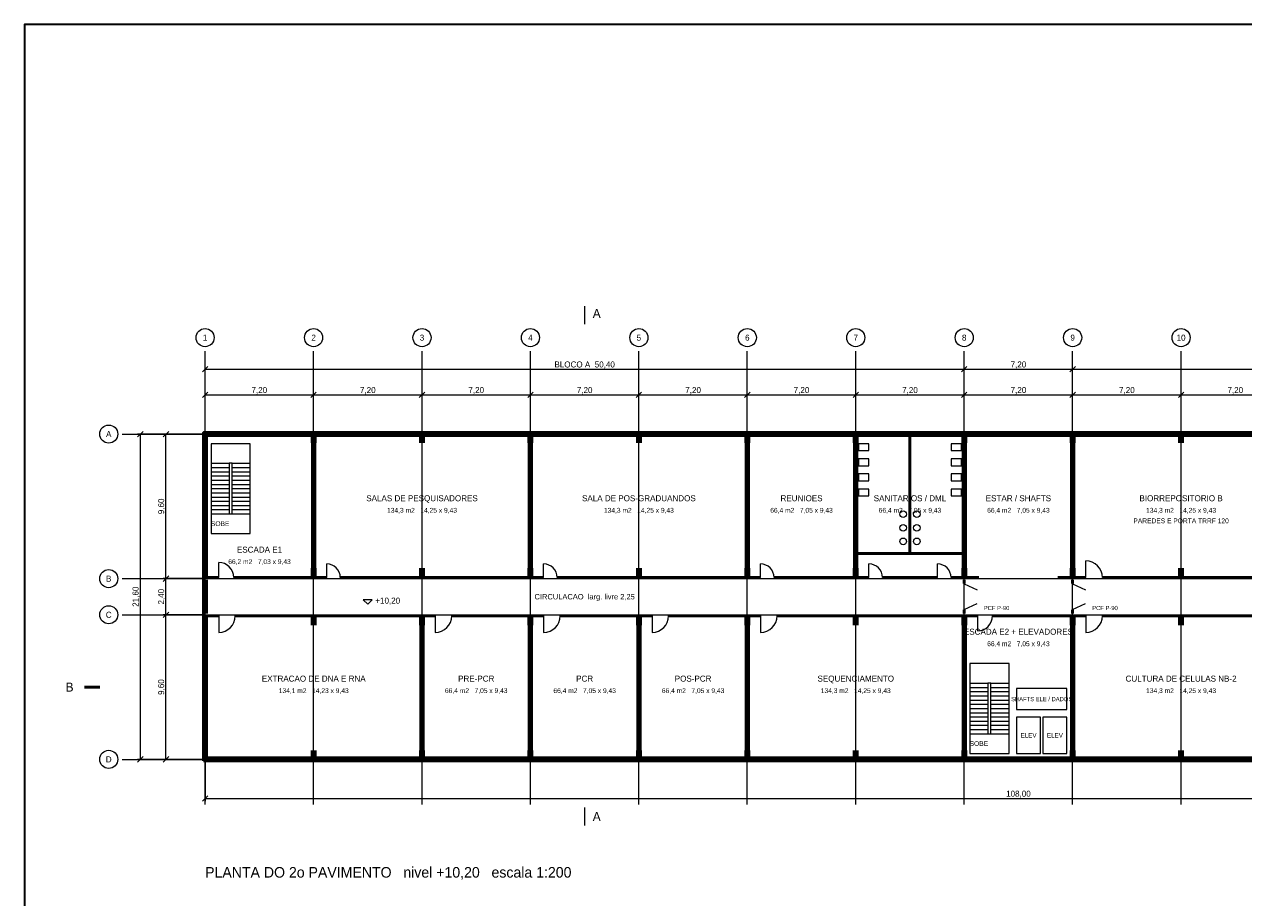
# Model space of a CAD drawing. Header units: metres. Extents: x -12 to 152, y -66 to 49.
# Tile 2 of 5: x -12 to 69, y -9 to 49. Entities that reach past the tile are written whole.
import ezdxf
from ezdxf.enums import TextEntityAlignment as Align

# ---------------------------------------------------------------- set-up
doc = ezdxf.new("R2010")
doc.units = ezdxf.units.M
for name, color, linetype, lineweight, true_color in [('COTA', 8, 'Continuous', 13, 0x6a6a6a), ('EIXO', 8, 'Continuous', 13, 0x6a6a6a), ('ESQUADRIA', 4, 'Continuous', 18, 0x007f9f), ('MOBILIA', 9, 'Continuous', 13, 0xa8a8a8)]:
    doc.layers.add(name, color=color, linetype=linetype, lineweight=lineweight, true_color=true_color)
for name, color, linetype, lineweight in [('FOLHA', 7, 'Continuous', 35), ('NOTA', 7, 'Continuous', 18), ('PAREDE', 7, 'Continuous', 50), ('PILAR', 7, 'Continuous', 35), ('TEXTO', 7, 'Continuous', 18)]:
    doc.layers.add(name, color=color, linetype=linetype, lineweight=lineweight)

msp = doc.modelspace()

# ---------------------------------------------------------------- hatches: boundary and pattern name
at = {"layer": 'PILAR'}
for points in [[(-0.2, 21), (0.2, 21), (0.2, 21.7), (-0.2, 21.7)], [(7, 21), (7.4, 21), (7.4, 21.7), (7, 21.7)], [(14.2, 21), (14.6, 21), (14.6, 21.7), (14.2, 21.7)], [(21.4, 21), (21.8, 21), (21.8, 21.7), (21.4, 21.7)], [(28.6, 21), (29, 21), (29, 21.7), (28.6, 21.7)], [(35.8, 21), (36.2, 21), (36.2, 21.7), (35.8, 21.7)], [(43, 21), (43.4, 21), (43.4, 21.7), (43, 21.7)], [(50.2, 21), (50.6, 21), (50.6, 21.7), (50.2, 21.7)], [(57.4, 21), (57.8, 21), (57.8, 21.7), (57.4, 21.7)], [(64.6, 21), (65, 21), (65, 21.7), (64.6, 21.7)], [(-0.2, 12), (0.2, 12), (0.2, 12.7), (-0.2, 12.7)], [(7, 12), (7.4, 12), (7.4, 12.7), (7, 12.7)], [(14.2, 12), (14.6, 12), (14.6, 12.7), (14.2, 12.7)], [(21.4, 12), (21.8, 12), (21.8, 12.7), (21.4, 12.7)], [(28.6, 12), (29, 12), (29, 12.7), (28.6, 12.7)], [(35.8, 12), (36.2, 12), (36.2, 12.7), (35.8, 12.7)], [(43, 12), (43.4, 12), (43.4, 12.7), (43, 12.7)], [(50.2, 12), (50.6, 12), (50.6, 12.7), (50.2, 12.7)], [(57.4, 12), (57.8, 12), (57.8, 12.7), (57.4, 12.7)], [(64.6, 12), (65, 12), (65, 12.7), (64.6, 12.7)], [(-0.2, 8.9), (0.2, 8.9), (0.2, 9.6), (-0.2, 9.6)], [(7, 8.9), (7.4, 8.9), (7.4, 9.6), (7, 9.6)], [(14.2, 8.9), (14.6, 8.9), (14.6, 9.6), (14.2, 9.6)], [(21.4, 8.9), (21.8, 8.9), (21.8, 9.6), (21.4, 9.6)], [(28.6, 8.9), (29, 8.9), (29, 9.6), (28.6, 9.6)], [(35.8, 8.9), (36.2, 8.9), (36.2, 9.6), (35.8, 9.6)], [(43, 8.9), (43.4, 8.9), (43.4, 9.6), (43, 9.6)], [(50.2, 8.9), (50.6, 8.9), (50.6, 9.6), (50.2, 9.6)], [(57.4, 8.9), (57.8, 8.9), (57.8, 9.6), (57.4, 9.6)], [(64.6, 8.9), (65, 8.9), (65, 9.6), (64.6, 9.6)], [(-0.2, -0.1), (0.2, -0.1), (0.2, 0.6), (-0.2, 0.6)], [(7, -0.1), (7.4, -0.1), (7.4, 0.6), (7, 0.6)], [(14.2, -0.1), (14.6, -0.1), (14.6, 0.6), (14.2, 0.6)], [(21.4, -0.1), (21.8, -0.1), (21.8, 0.6), (21.4, 0.6)], [(28.6, -0.1), (29, -0.1), (29, 0.6), (28.6, 0.6)], [(35.8, -0.1), (36.2, -0.1), (36.2, 0.6), (35.8, 0.6)], [(43, -0.1), (43.4, -0.1), (43.4, 0.6), (43, 0.6)], [(50.2, -0.1), (50.6, -0.1), (50.6, 0.6), (50.2, 0.6)], [(57.4, -0.1), (57.8, -0.1), (57.8, 0.6), (57.4, 0.6)], [(64.6, -0.1), (65, -0.1), (65, 0.6), (64.6, 0.6)]]:
    msp.add_hatch(color=7, dxfattribs=at).paths.add_polyline_path(points)

# ---------------------------------------------------------------- linework, layer by layer
at = {"layer": 'COTA'}
for p, q in [((-0.18, 25.72), (0.18, 26.08)), ((0, 21.78), (0, 26.08)), ((50.22, 25.72), (50.58, 26.08)), ((50.22, 25.72), (50.58, 26.08)), ((50.4, 21.78), (50.4, 26.08)), ((50.4, 21.78), (50.4, 26.08)), ((57.42, 25.72), (57.78, 26.08)), ((57.42, 25.72), (57.78, 26.08)), ((57.6, 21.78), (57.6, 26.08)), ((57.6, 21.78), (57.6, 26.08)), ((0, 25.9), (50.4, 25.9)), ((50.4, 25.9), (57.6, 25.9)), ((57.6, 25.9), (108, 25.9)), ((-0.18, 24.02), (0.18, 24.38)), ((0, 21.78), (0, 24.38)), ((7.02, 24.02), (7.38, 24.38)), ((7.02, 24.02), (7.38, 24.38)), ((7.2, 21.78), (7.2, 24.38)), ((7.2, 21.78), (7.2, 24.38)), ((14.22, 24.02), (14.58, 24.38)), ((14.22, 24.02), (14.58, 24.38)), ((14.4, 21.78), (14.4, 24.38)), ((14.4, 21.78), (14.4, 24.38)), ((21.42, 24.02), (21.78, 24.38)), ((21.42, 24.02), (21.78, 24.38)), ((21.6, 21.78), (21.6, 24.38)), ((21.6, 21.78), (21.6, 24.38)), ((28.62, 24.02), (28.98, 24.38)), ((28.62, 24.02), (28.98, 24.38)), ((28.8, 21.78), (28.8, 24.38)), ((28.8, 21.78), (28.8, 24.38)), ((35.82, 24.02), (36.18, 24.38)), ((35.82, 24.02), (36.18, 24.38)), ((36, 21.78), (36, 24.38)), ((36, 21.78), (36, 24.38)), ((43.02, 24.02), (43.38, 24.38)), ((43.02, 24.02), (43.38, 24.38)), ((43.2, 21.78), (43.2, 24.38)), ((43.2, 21.78), (43.2, 24.38)), ((50.22, 24.02), (50.58, 24.38)), ((50.22, 24.02), (50.58, 24.38)), ((50.4, 21.78), (50.4, 24.38)), ((50.4, 21.78), (50.4, 24.38)), ((57.42, 24.02), (57.78, 24.38)), ((57.42, 24.02), (57.78, 24.38)), ((57.6, 21.78), (57.6, 24.38)), ((57.6, 21.78), (57.6, 24.38)), ((64.62, 24.02), (64.98, 24.38)), ((64.62, 24.02), (64.98, 24.38)), ((64.8, 21.78), (64.8, 24.38)), ((64.8, 21.78), (64.8, 24.38)), ((0, 24.2), (7.2, 24.2)), ((7.2, 24.2), (14.4, 24.2)), ((14.4, 24.2), (21.6, 24.2)), ((21.6, 24.2), (28.8, 24.2)), ((28.8, 24.2), (36, 24.2)), ((36, 24.2), (43.2, 24.2)), ((43.2, 24.2), (50.4, 24.2)), ((50.4, 24.2), (57.6, 24.2)), ((57.6, 24.2), (64.8, 24.2)), ((64.8, 24.2), (72, 24.2)), ((-4.48, 21.42), (-4.12, 21.78)), ((-0.18, 21.6), (-4.48, 21.6)), ((-4.3, 0), (-4.3, 21.6)), ((-2.78, 21.42), (-2.42, 21.78)), ((-0.18, 21.6), (-2.78, 21.6)), ((-2.6, 12), (-2.6, 21.6)), ((-2.78, 11.82), (-2.42, 12.18)), ((-2.78, 11.82), (-2.42, 12.18)), ((-0.18, 12), (-2.78, 12)), ((-0.18, 12), (-2.78, 12)), ((-2.6, 9.6), (-2.6, 12)), ((-2.78, 9.42), (-2.42, 9.78)), ((-2.78, 9.42), (-2.42, 9.78)), ((-0.18, 9.6), (-2.78, 9.6)), ((-0.18, 9.6), (-2.78, 9.6)), ((-2.6, 0), (-2.6, 9.6)), ((-4.48, -0.18), (-4.12, 0.18)), ((-0.18, 0), (-4.48, 0)), ((-2.78, -0.18), (-2.42, 0.18)), ((-0.18, 0), (-2.78, 0)), ((0, -0.18), (0, -2.78)), ((-0.18, -2.78), (0.18, -2.42)), ((0, -2.6), (108, -2.6))]:
    msp.add_line(p, q, dxfattribs=at)
msp.add_lwpolyline([(10.5, 10.6), (10.8, 10.3), (11.1, 10.6)], close=True, dxfattribs=at)
at = {"layer": 'EIXO'}
for p, q in [((0, -3), (0, 27.1)), ((7.2, -3), (7.2, 27.1)), ((14.4, -3), (14.4, 27.1)), ((21.6, -3), (21.6, 27.1)), ((28.8, -3), (28.8, 27.1)), ((36, -3), (36, 27.1)), ((43.2, -3), (43.2, 27.1)), ((50.4, -3), (50.4, 27.1)), ((57.6, -3), (57.6, 27.1)), ((64.8, -3), (64.8, 27.1)), ((-5.5, 21.6), (110.5, 21.6)), ((-5.5, 12), (110.5, 12)), ((-5.5, 9.6), (110.5, 9.6)), ((-5.5, 0), (110.5, 0))]:
    msp.add_line(p, q, dxfattribs=at)
for centre in [(0, 28), (7.2, 28), (14.4, 28), (21.6, 28), (28.8, 28), (36, 28), (43.2, 28), (50.4, 28), (57.6, 28), (64.8, 28), (-6.4, 21.6), (-6.4, 12), (-6.4, 9.6), (-6.4, 0)]:
    msp.add_circle(centre, 0.6, dxfattribs=at)
at = {"layer": 'ESQUADRIA'}
for p, q in [((0.9, 21.5), (1.9, 21.5)), ((7.8, 21.6), (10.2, 21.6)), ((11.4, 21.6), (13.8, 21.6)), ((15, 21.6), (17.4, 21.6)), ((18.6, 21.6), (21, 21.6)), ((22.2, 21.6), (24.6, 21.6)), ((25.8, 21.6), (28.2, 21.6)), ((29.4, 21.6), (31.8, 21.6)), ((33, 21.6), (35.4, 21.6)), ((36.6, 21.6), (39, 21.6)), ((40.2, 21.6), (42.6, 21.6)), ((43.8, 21.6), (46.2, 21.6)), ((47.4, 21.6), (49.8, 21.6)), ((51, 21.6), (53.4, 21.6)), ((54.6, 21.6), (57, 21.6)), ((0.9, 12.075), (0.9, 13.075)), ((8.075, 12.075), (8.075, 12.975)), ((22.475, 12.075), (22.475, 12.975)), ((36.875, 12.075), (36.875, 12.975)), ((44.075, 12.075), (44.075, 12.975)), ((48.625, 12.075), (48.625, 12.975)), ((58.475, 12.075), (58.475, 13.175)), ((50.4, 11.65), (51.25, 11.25)), ((57.6, 11.65), (58.45, 11.25)), ((50.4, 9.95), (51.25, 10.35)), ((57.6, 9.95), (58.45, 10.35)), ((0.9, 9.525), (0.9, 8.425)), ((15.275, 9.525), (15.275, 8.425)), ((22.475, 9.525), (22.475, 8.425)), ((29.675, 9.525), (29.675, 8.425)), ((36.875, 9.525), (36.875, 8.425)), ((51.275, 9.525), (51.275, 8.525)), ((58.475, 9.525), (58.475, 8.425)), ((0.6, 0), (3, 0)), ((4.2, 0), (6.6, 0)), ((7.8, 0), (10.2, 0)), ((11.4, 0), (13.8, 0)), ((15, 0), (17.4, 0)), ((18.6, 0), (21, 0)), ((22.2, 0), (24.6, 0)), ((25.8, 0), (28.2, 0)), ((29.4, 0), (31.8, 0)), ((33, 0), (35.4, 0)), ((36.6, 0), (39, 0)), ((40.2, 0), (42.6, 0)), ((43.8, 0), (46.2, 0)), ((47.4, 0), (49.8, 0)), ((58.2, 0), (60.6, 0)), ((61.8, 0), (64.2, 0)), ((65.4, 0), (67.8, 0))]:
    msp.add_line(p, q, dxfattribs=at)
for points in [[(7.8, 21.5), (10.2, 21.5), (10.2, 21.7), (7.8, 21.7)], [(11.4, 21.5), (13.8, 21.5), (13.8, 21.7), (11.4, 21.7)], [(15, 21.5), (17.4, 21.5), (17.4, 21.7), (15, 21.7)], [(18.6, 21.5), (21, 21.5), (21, 21.7), (18.6, 21.7)], [(22.2, 21.5), (24.6, 21.5), (24.6, 21.7), (22.2, 21.7)], [(25.8, 21.5), (28.2, 21.5), (28.2, 21.7), (25.8, 21.7)], [(29.4, 21.5), (31.8, 21.5), (31.8, 21.7), (29.4, 21.7)], [(33, 21.5), (35.4, 21.5), (35.4, 21.7), (33, 21.7)], [(36.6, 21.5), (39, 21.5), (39, 21.7), (36.6, 21.7)], [(40.2, 21.5), (42.6, 21.5), (42.6, 21.7), (40.2, 21.7)], [(43.8, 21.5), (46.2, 21.5), (46.2, 21.7), (43.8, 21.7)], [(47.4, 21.5), (49.8, 21.5), (49.8, 21.7), (47.4, 21.7)], [(51, 21.5), (53.4, 21.5), (53.4, 21.7), (51, 21.7)], [(54.6, 21.5), (57, 21.5), (57, 21.7), (54.6, 21.7)], [(0.6, -0.1), (3, -0.1), (3, 0.1), (0.6, 0.1)], [(4.2, -0.1), (6.6, -0.1), (6.6, 0.1), (4.2, 0.1)], [(7.8, -0.1), (10.2, -0.1), (10.2, 0.1), (7.8, 0.1)], [(11.4, -0.1), (13.8, -0.1), (13.8, 0.1), (11.4, 0.1)], [(15, -0.1), (17.4, -0.1), (17.4, 0.1), (15, 0.1)], [(18.6, -0.1), (21, -0.1), (21, 0.1), (18.6, 0.1)], [(22.2, -0.1), (24.6, -0.1), (24.6, 0.1), (22.2, 0.1)], [(25.8, -0.1), (28.2, -0.1), (28.2, 0.1), (25.8, 0.1)], [(29.4, -0.1), (31.8, -0.1), (31.8, 0.1), (29.4, 0.1)], [(33, -0.1), (35.4, -0.1), (35.4, 0.1), (33, 0.1)], [(36.6, -0.1), (39, -0.1), (39, 0.1), (36.6, 0.1)], [(40.2, -0.1), (42.6, -0.1), (42.6, 0.1), (40.2, 0.1)], [(43.8, -0.1), (46.2, -0.1), (46.2, 0.1), (43.8, 0.1)], [(47.4, -0.1), (49.8, -0.1), (49.8, 0.1), (47.4, 0.1)], [(51.375, -0.1), (52.375, -0.1), (52.375, 0.1), (51.375, 0.1)], [(58.2, -0.1), (60.6, -0.1), (60.6, 0.1), (58.2, 0.1)], [(61.8, -0.1), (64.2, -0.1), (64.2, 0.1), (61.8, 0.1)], [(65.4, -0.1), (67.8, -0.1), (67.8, 0.1), (65.4, 0.1)]]:
    msp.add_lwpolyline(points, close=True, dxfattribs=at)
for centre, radius, start, end in [((0.9, 12.075), 1, 0, 90), ((8.075, 12.075), 0.9, 0, 90), ((22.475, 12.075), 0.9, 0, 90), ((36.875, 12.075), 0.9, 0, 90), ((44.075, 12.075), 0.9, 0, 90), ((48.625, 12.075), 0.9, 0, 90), ((58.475, 12.075), 1.1, 0, 90), ((0.9, 9.525), 1.1, 270, 360), ((15.275, 9.525), 1.1, 270, 360), ((22.475, 9.525), 1.1, 270, 360), ((29.675, 9.525), 1.1, 270, 360), ((36.875, 9.525), 1.1, 270, 360), ((51.275, 9.525), 1, 270, 360), ((58.475, 9.525), 1.1, 270, 360)]:
    msp.add_arc(centre, radius, start, end, dxfattribs=at)
at = {"layer": 'FOLHA'}
msp.add_lwpolyline([(-12, -66), (152.2, -66), (152.2, 48.8), (-12, 48.8)], close=True, dxfattribs=at)
at = {"layer": 'MOBILIA'}
for p, q in [((0.4, 19.66), (1.6, 19.66)), ((1.8, 19.66), (3, 19.66)), ((0.4, 19.38), (1.6, 19.38)), ((0.4, 19.1), (1.6, 19.1)), ((0.4, 18.82), (1.6, 18.82)), ((1.8, 19.38), (3, 19.38)), ((1.8, 19.1), (3, 19.1)), ((1.8, 18.82), (3, 18.82)), ((0.4, 18.54), (1.6, 18.54)), ((0.4, 18.26), (1.6, 18.26)), ((0.4, 17.98), (1.6, 17.98)), ((1.8, 18.54), (3, 18.54)), ((1.8, 18.26), (3, 18.26)), ((1.8, 17.98), (3, 17.98)), ((0.4, 17.7), (1.6, 17.7)), ((0.4, 17.42), (1.6, 17.42)), ((0.4, 17.14), (1.6, 17.14)), ((1.8, 17.7), (3, 17.7)), ((1.8, 17.42), (3, 17.42)), ((1.8, 17.14), (3, 17.14)), ((0.4, 16.86), (1.6, 16.86)), ((0.4, 16.58), (1.6, 16.58)), ((0.4, 16.3), (1.6, 16.3)), ((1.8, 16.86), (3, 16.86)), ((1.8, 16.58), (3, 16.58)), ((1.8, 16.3), (3, 16.3)), ((50.775, 5.06), (51.975, 5.06)), ((52.175, 5.06), (53.375, 5.06)), ((50.775, 4.78), (51.975, 4.78)), ((50.775, 4.5), (51.975, 4.5)), ((50.775, 4.22), (51.975, 4.22)), ((52.175, 4.78), (53.375, 4.78)), ((52.175, 4.5), (53.375, 4.5)), ((52.175, 4.22), (53.375, 4.22)), ((50.775, 3.94), (51.975, 3.94)), ((50.775, 3.66), (51.975, 3.66)), ((50.775, 3.38), (51.975, 3.38)), ((52.175, 3.94), (53.375, 3.94)), ((52.175, 3.66), (53.375, 3.66)), ((52.175, 3.38), (53.375, 3.38)), ((50.775, 3.1), (51.975, 3.1)), ((50.775, 2.82), (51.975, 2.82)), ((50.775, 2.54), (51.975, 2.54)), ((52.175, 3.1), (53.375, 3.1)), ((52.175, 2.82), (53.375, 2.82)), ((52.175, 2.54), (53.375, 2.54)), ((50.775, 2.26), (51.975, 2.26)), ((50.775, 1.98), (51.975, 1.98)), ((50.775, 1.7), (51.975, 1.7)), ((52.175, 2.26), (53.375, 2.26)), ((52.175, 1.98), (53.375, 1.98)), ((52.175, 1.7), (53.375, 1.7))]:
    msp.add_line(p, q, dxfattribs=at)
for points in [[(0.4, 15), (3, 15), (3, 20.96), (0.4, 20.96)], [(43.375, 20.5), (44.075, 20.5), (44.075, 20.95), (43.375, 20.95)], [(49.525, 20.5), (50.225, 20.5), (50.225, 20.95), (49.525, 20.95)], [(1.6, 16.3), (1.8, 16.3), (1.8, 19.66), (1.6, 19.66)], [(43.375, 19.5), (44.075, 19.5), (44.075, 19.95), (43.375, 19.95)], [(49.525, 19.5), (50.225, 19.5), (50.225, 19.95), (49.525, 19.95)], [(43.375, 18.5), (44.075, 18.5), (44.075, 18.95), (43.375, 18.95)], [(49.525, 18.5), (50.225, 18.5), (50.225, 18.95), (49.525, 18.95)], [(43.375, 17.5), (44.075, 17.5), (44.075, 17.95), (43.375, 17.95)], [(49.525, 17.5), (50.225, 17.5), (50.225, 17.95), (49.525, 17.95)], [(50.775, 0.4), (53.375, 0.4), (53.375, 6.36), (50.775, 6.36)], [(51.975, 1.7), (52.175, 1.7), (52.175, 5.06), (51.975, 5.06)], [(53.875, 3.3), (57.225, 3.3), (57.225, 4.7), (53.875, 4.7)], [(53.875, 0.4), (55.475, 0.4), (55.475, 2.8), (53.875, 2.8)], [(55.625, 0.4), (57.225, 0.4), (57.225, 2.8), (55.625, 2.8)]]:
    msp.add_lwpolyline(points, close=True, dxfattribs=at)
for centre in [(46.35, 16.275), (47.25, 16.275), (46.35, 15.375), (47.25, 15.375), (46.35, 14.475), (47.25, 14.475)]:
    msp.add_circle(centre, 0.22, dxfattribs=at)
at = {"layer": 'PAREDE'}
for p, q in [((0.1, 12.075), (0.1, 21.5)), ((0.1, 21.5), (7.125, 21.5)), ((7.125, 12.075), (7.125, 21.5)), ((7.275, 12.075), (7.275, 21.5)), ((7.275, 21.5), (21.525, 21.5)), ((21.525, 12.075), (21.525, 21.5)), ((21.675, 12.075), (21.675, 21.5)), ((21.675, 21.5), (35.925, 21.5)), ((35.925, 12.075), (35.925, 21.5)), ((36.075, 12.075), (36.075, 21.5)), ((36.075, 21.5), (43.125, 21.5)), ((43.125, 12.075), (43.125, 21.5)), ((43.275, 12.075), (43.275, 21.5)), ((43.275, 21.5), (50.325, 21.5)), ((46.8, 13.675), (46.8, 21.5)), ((50.325, 12.075), (50.325, 21.5)), ((50.475, 12.075), (50.475, 21.5)), ((50.475, 21.5), (57.525, 21.5)), ((57.525, 12.075), (57.525, 21.5)), ((57.675, 12.075), (57.675, 21.5)), ((57.675, 21.5), (71.925, 21.5)), ((43.275, 13.675), (50.325, 13.675)), ((0.1, 12.075), (0.9, 12.075)), ((0.1, 9.675), (0.1, 11.925)), ((1.9, 12.075), (7.125, 12.075)), ((7.275, 12.075), (8.075, 12.075)), ((8.975, 12.075), (21.525, 12.075)), ((21.675, 12.075), (22.475, 12.075)), ((23.375, 12.075), (35.925, 12.075)), ((36.075, 12.075), (36.875, 12.075)), ((37.775, 12.075), (43.125, 12.075)), ((43.275, 12.075), (44.075, 12.075)), ((44.975, 12.075), (48.625, 12.075)), ((49.525, 12.075), (50.325, 12.075)), ((50.4, 11.925), (50.4, 11.675)), ((50.475, 12.075), (51.375, 12.075)), ((56.625, 12.075), (57.525, 12.075)), ((57.6, 11.925), (57.6, 11.675)), ((57.675, 12.075), (58.475, 12.075)), ((59.575, 12.075), (71.925, 12.075)), ((50.4, 9.675), (50.4, 9.925)), ((57.6, 9.675), (57.6, 9.925)), ((0.1, 0.1), (0.1, 9.525)), ((0.1, 9.525), (0.9, 9.525)), ((2, 9.525), (14.325, 9.525)), ((14.325, 0.1), (14.325, 9.525)), ((14.475, 0.1), (14.475, 9.525)), ((14.475, 9.525), (15.275, 9.525)), ((16.375, 9.525), (21.525, 9.525)), ((21.525, 0.1), (21.525, 9.525)), ((21.675, 0.1), (21.675, 9.525)), ((21.675, 9.525), (22.475, 9.525)), ((23.575, 9.525), (28.725, 9.525)), ((28.725, 0.1), (28.725, 9.525)), ((28.875, 0.1), (28.875, 9.525)), ((28.875, 9.525), (29.675, 9.525)), ((30.775, 9.525), (35.925, 9.525)), ((35.925, 0.1), (35.925, 9.525)), ((36.075, 0.1), (36.075, 9.525)), ((36.075, 9.525), (36.875, 9.525)), ((37.975, 9.525), (50.325, 9.525)), ((50.325, 0.1), (50.325, 9.525)), ((50.475, 0.1), (50.475, 9.525)), ((50.475, 9.525), (51.275, 9.525)), ((52.275, 9.525), (57.525, 9.525)), ((57.525, 0.1), (57.525, 9.525)), ((57.675, 0.1), (57.675, 9.525)), ((57.675, 9.525), (58.475, 9.525)), ((59.575, 9.525), (71.925, 9.525)), ((-8, 4.8), (-7, 4.8)), ((0.1, 0.1), (14.325, 0.1)), ((14.475, 0.1), (21.525, 0.1)), ((21.675, 0.1), (28.725, 0.1)), ((28.875, 0.1), (35.925, 0.1)), ((36.075, 0.1), (50.325, 0.1)), ((50.475, 0.1), (57.525, 0.1)), ((57.675, 0.1), (71.925, 0.1))]:
    msp.add_line(p, q, dxfattribs=at)
msp.add_lwpolyline([(-0.1, -0.1), (108.1, -0.1), (108.1, 21.7), (-0.1, 21.7)], close=True, dxfattribs=at)
at = {"layer": 'TEXTO'}
for p, q in [((25.2, 30.1), (25.2, 28.9)), ((25.2, -3.2), (25.2, -4.4))]:
    msp.add_line(p, q, dxfattribs=at)

# ---------------------------------------------------------------- texts
at = {"layer": 'COTA'}
for s, p in [('BLOCO A  50,40', (25.2, 26.22)), ('7,20', (54, 26.22)), ('7,20', (3.6, 24.52)), ('7,20', (10.8, 24.52)), ('7,20', (18, 24.52)), ('7,20', (25.2, 24.52)), ('7,20', (32.4, 24.52)), ('7,20', (39.6, 24.52)), ('7,20', (46.8, 24.52)), ('7,20', (54, 24.52)), ('7,20', (61.2, 24.52)), ('7,20', (68.4, 24.52)), ('108,00', (54, -2.28))]:
    msp.add_text(s, height=0.4, dxfattribs=at).set_placement(p, align=Align.MIDDLE_CENTER)
for s, p in [('9,60', (-2.92, 16.8)), ('21,60', (-4.62, 10.8)), ('2,40', (-2.92, 10.8)), ('9,60', (-2.92, 4.8))]:
    msp.add_text(s, height=0.4, rotation=90, dxfattribs=at).set_placement(p, align=Align.MIDDLE_CENTER)
msp.add_text('+10,20', height=0.4, dxfattribs=at).set_placement((11.3, 10.54), align=Align.MIDDLE_LEFT)
at = {"layer": 'EIXO'}
for s, p in [('1', (0, 28)), ('2', (7.2, 28)), ('3', (14.4, 28)), ('4', (21.6, 28)), ('5', (28.8, 28)), ('6', (36, 28)), ('7', (43.2, 28)), ('8', (50.4, 28)), ('9', (57.6, 28)), ('10', (64.8, 28)), ('A', (-6.4, 21.6)), ('B', (-6.4, 12)), ('C', (-6.4, 9.6)), ('D', (-6.4, 0))]:
    msp.add_text(s, height=0.4, dxfattribs=at).set_placement(p, align=Align.MIDDLE_CENTER)
at = {"layer": 'ESQUADRIA'}
for p in [(51.7, 10.05), (58.9, 10.05)]:
    msp.add_text('PCF P-90', height=0.28, dxfattribs=at).set_placement(p, align=Align.MIDDLE_LEFT)
at = {"layer": 'MOBILIA'}
for s, height, p in [('SOBE', 0.32, (1, 15.65)), ('SHAFTS ELE / DADOS', 0.28, (55.545, 4)), ('ELEV', 0.3, (54.675, 1.6)), ('ELEV', 0.3, (56.425, 1.6)), ('SOBE', 0.32, (51.375, 1.05))]:
    msp.add_text(s, height=height, dxfattribs=at).set_placement(p, align=Align.MIDDLE_CENTER)
at = {"layer": 'NOTA'}
msp.add_text('PLANTA DO 2o PAVIMENTO   nivel +10,20   escala 1:200', height=0.7, dxfattribs=at).set_placement((0, -7.5), align=Align.MIDDLE_LEFT)
at = {"layer": 'TEXTO'}
for s, height, p in [('A', 0.6, (26, 29.6)), ('SALAS DE PESQUISADORES', 0.4, (14.4, 17.338)), ('SALA DE POS-GRADUANDOS', 0.4, (28.8, 17.338)), ('REUNIOES', 0.4, (39.6, 17.338)), ('SANITARIOS / DML', 0.4, (46.8, 17.338)), ('ESTAR / SHAFTS', 0.4, (54, 17.338)), ('BIORREPOSITORIO B', 0.4, (64.8, 17.338)), ('134,3 m2   14,25 x 9,43', 0.32, (14.4, 16.538)), ('134,3 m2   14,25 x 9,43', 0.32, (28.8, 16.538)), ('66,4 m2   7,05 x 9,43', 0.32, (39.6, 16.538)), ('66,4 m2   7,05 x 9,43', 0.32, (46.8, 16.538)), ('66,4 m2   7,05 x 9,43', 0.32, (54, 16.538)), ('134,3 m2   14,25 x 9,43', 0.32, (64.8, 16.538)), ('PAREDES E PORTA TRRF 120', 0.32, (64.8, 15.838)), ('ESCADA E1', 0.4, (3.612, 13.925)), ('66,2 m2   7,03 x 9,43', 0.32, (3.612, 13.125)), ('CIRCULACAO  larg. livre 2,25', 0.36, (25.2, 10.8)), ('ESCADA E2 + ELEVADORES', 0.4, (54, 8.475)), ('66,4 m2   7,05 x 9,43', 0.32, (54, 7.675)), ('B', 0.6, (-9, 4.8)), ('EXTRACAO DE DNA E RNA', 0.4, (7.213, 5.362)), ('PRE-PCR', 0.4, (18, 5.362)), ('PCR', 0.4, (25.2, 5.362)), ('POS-PCR', 0.4, (32.4, 5.362)), ('SEQUENCIAMENTO', 0.4, (43.2, 5.362)), ('CULTURA DE CELULAS NB-2', 0.4, (64.8, 5.362)), ('134,1 m2   14,23 x 9,43', 0.32, (7.213, 4.562)), ('66,4 m2   7,05 x 9,43', 0.32, (18, 4.562)), ('66,4 m2   7,05 x 9,43', 0.32, (25.2, 4.562)), ('66,4 m2   7,05 x 9,43', 0.32, (32.4, 4.562)), ('134,3 m2   14,25 x 9,43', 0.32, (43.2, 4.562)), ('134,3 m2   14,25 x 9,43', 0.32, (64.8, 4.562)), ('A', 0.6, (26, -3.8))]:
    msp.add_text(s, height=height, dxfattribs=at).set_placement(p, align=Align.MIDDLE_CENTER)

doc.saveas('drawing.dxf')
